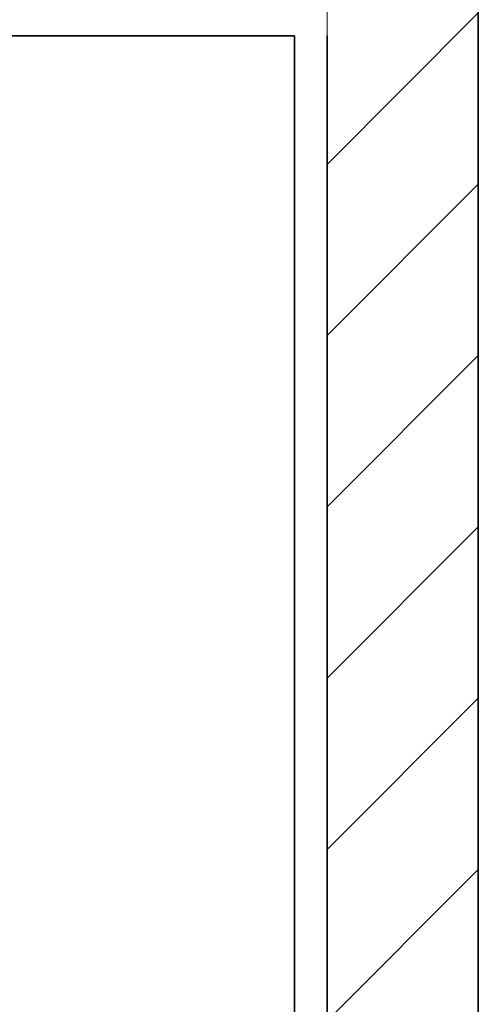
# Model space of a CAD drawing. Header units: millimetres. Extents: x -109 to 627, y -178 to 173.
# Tile 18 of 178: x -11.372 to -10.948, y 29.937 to 30.847. Entities that reach past the tile are written whole.
import ezdxf

# ---------------------------------------------------------------- set-up
doc = ezdxf.new("R2010")
doc.units = ezdxf.units.MM
for name, color, linetype, lineweight in [('ARQ - ALVENARIA - OSSO', 2, 'Continuous', 35), ('ARQ - PAREDE VISTA', 4, 'Continuous', 9), ('ARQ - PAREDES_HACHURA', 9, 'Continuous', 35)]:
    doc.layers.add(name, color=color, linetype=linetype, lineweight=lineweight)

msp = doc.modelspace()

# ---------------------------------------------------------------- hatches: boundary and pattern name
at = {"layer": 'ARQ - PAREDES_HACHURA'}
h = msp.add_hatch(dxfattribs=at)
h.set_pattern_fill('FP_6', color=256, scale=0.999741, style=0, pattern_type=2)
h.set_pattern_definition([(45, (-17.26879, 35.45875), (-0.0791755, 0.0791755), [])])
h.paths.add_polyline_path([(-10.94807, 29.25243), (-10.94807, 32.61157), (-11.08803, 32.61157), (-11.08803, 31.00198), (-11.03804, 31.00198), (-11.03804, 30.86202), (-11.08803, 30.86202), (-11.08803, 29.25243)], flags=0)

# ---------------------------------------------------------------- linework, layer by layer
at = {"layer": 'ARQ - ALVENARIA - OSSO'}
for p, q in [((-10.94807, 29.25243), (-10.94807, 30.86202)), ((-12.13776, 30.83203), (-11.11802, 30.83203)), ((-11.11802, 30.83203), (-11.11802, 29.08248)), ((-11.08803, 29.11247), (-11.08803, 30.83203))]:
    msp.add_line(p, q, dxfattribs=at)
at = {"layer": 'ARQ - PAREDE VISTA'}
msp.add_line((-11.08803, 30.83203), (-11.08803, 30.86202), dxfattribs=at)

doc.saveas('drawing.dxf')
